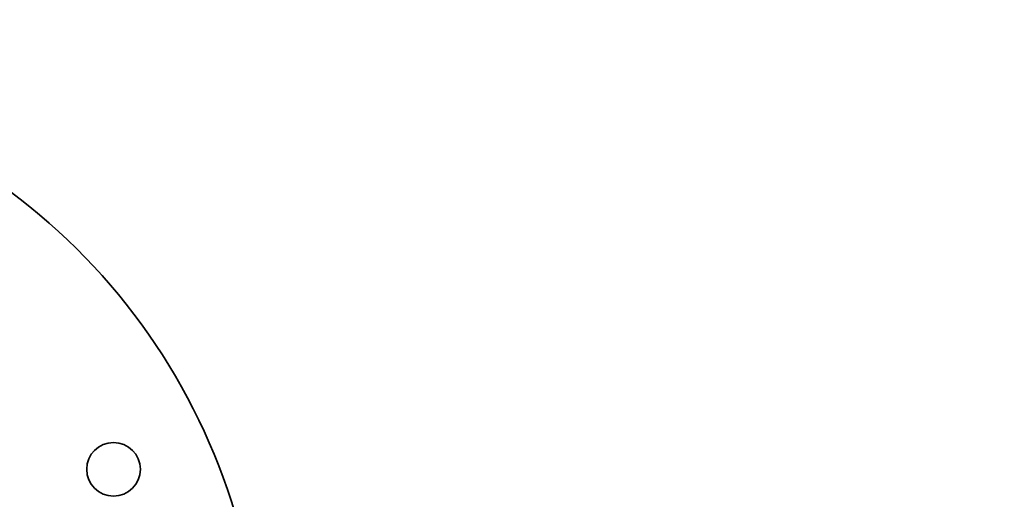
# Model space of a CAD drawing. Header units: millimetres. Extents: x 0 to 7128, y 0 to 5040.
# Tile 52 of 93: x 1224 to 1319, y 2882 to 2929. Entities that reach past the tile are written whole.
import ezdxf

# ---------------------------------------------------------------- set-up
doc = ezdxf.new("R2010")
doc.units = ezdxf.units.MM
doc.header["$LTSCALE"] = 12
doc.layers.add('Spigoli visibili(ISO)', color=7, linetype='Continuous', lineweight=35)

msp = doc.modelspace()

# ---------------------------------------------------------------- linework, layer by layer
at = {"layer": 'Spigoli visibili(ISO)'}
msp.add_circle((1232.7183, 2885.3768), 2.6, dxfattribs=at)
for centre, radius, start, end in [((1186.6778, 2863.9078), 207.5, 8.902984, 81.097016), ((1186.6778, 2863.9078), 60.325, 285.46601, 74.53399), ((1186.6778, 2863.9078), 60.325, 285.46601, 74.53399), ((1232.7183, 2885.3768), 2.6, 180, 0)]:
    msp.add_arc(centre, radius, start, end, dxfattribs=at)

doc.saveas('drawing.dxf')
